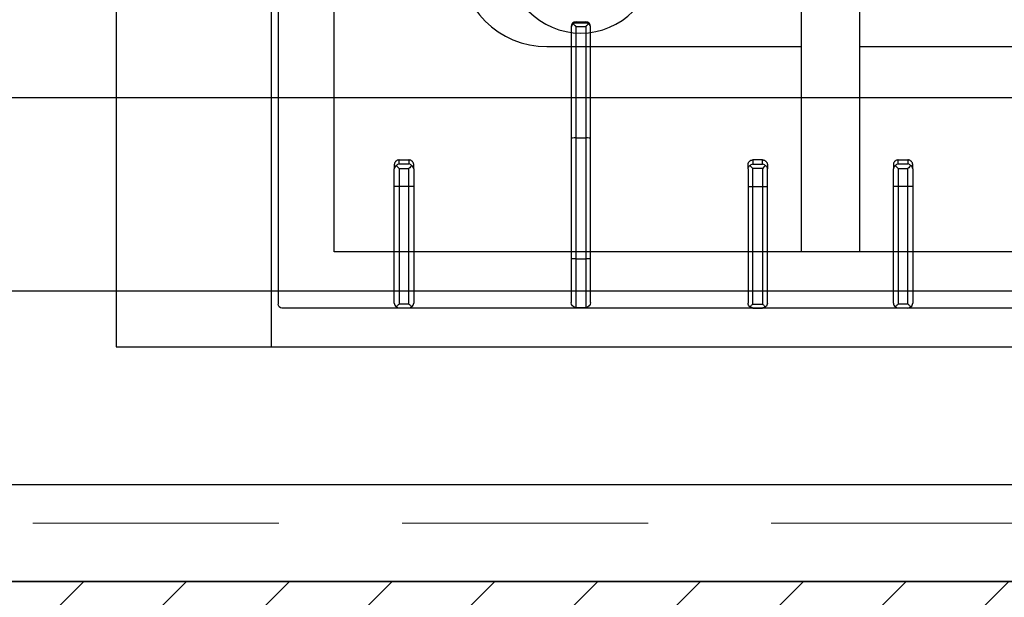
# Model space of a CAD drawing. Header units: millimetres. Extents: x -740 to 33545, y -26688 to 22494.
# Tile 90 of 256: x 9185 to 9236, y 10402 to 10432. Entities that reach past the tile are written whole.
import ezdxf

# ---------------------------------------------------------------- set-up
doc = ezdxf.new("R2010")
doc.units = ezdxf.units.MM
doc.header["$MEASUREMENT"] = 0
doc.linetypes.add('DASHED', pattern=[19.05, 12.7, -6.35])
for name, color, linetype, lineweight in [('A_istniejące ściany', 252, 'Continuous', 35), ('A_wyposażenie', 252, 'Continuous', 9), ('l.wypełnien', 252, 'Continuous', 5)]:
    doc.layers.add(name, color=color, linetype=linetype, lineweight=lineweight)
for name, color, linetype, lineweight, true_color in [('IS_Przyłącze (powrotne)', 5, 'Continuous', 25, 0x0000ff), ('IS_Przyłącze (zasilające)', 1, 'Continuous', 25, 0xff0000), ('IS_Strefa podłóg', 7, 'Continuous', 25, 0x008000), ('IS_Wężownica OChP', 7, 'Continuous', 25, 0x800080)]:
    doc.layers.add(name, color=color, linetype=linetype, lineweight=lineweight, true_color=true_color)
doc.layers.add('PQ_200_2D', color=252, linetype='Continuous')
doc.layers.add('PQ_204_2D', color=252, linetype='Continuous')

# ---------------------------------------------------------------- blocks, each defined once
blk = doc.blocks.new('dfghbnj')
at = {"layer": 'PQ_200_2D', "color": 8}
for p, q in [((5168.38, -17005.72), (5968.38, -17005.72)), ((5968.38, -17005.72), (5968.38, -17660.72))]:
    blk.add_line(p, q, dxfattribs=at)
at = {"layer": 'PQ_204_2D', "color": 8}
for p, q in [((5168.38, -17085.72), (5968.38, -17085.72)), ((5590.38, -17089.22), (5946.38, -17089.22)), ((5948.38, -17657.22), (5948.38, -17091.22)), ((5874.34, -17149.22), (5876.47, -17149.22)), ((5885.62, -17149.22), (5876.47, -17149.22)), ((5945.9, -17149.22), (5885.62, -17149.22)), ((5871.9, -17151.72), (5871.9, -17156.72)), ((5874.01, -17151.72), (5871.9, -17151.72)), ((5874.01, -17156.72), (5874.01, -17151.72)), ((5876.36, -17151.72), (5885.56, -17151.72)), ((5876.36, -17151.72), (5876.36, -17156.72)), ((5885.56, -17151.72), (5946.38, -17151.72)), ((5885.56, -17156.72), (5885.56, -17151.72)), ((5946.38, -17156.72), (5946.38, -17151.72)), ((5948.38, -17156.72), (5948.38, -17151.72)), ((5948.38, -17156.72), (5948.38, -17151.72)), ((5871.9, -17156.72), (5874.01, -17156.72)), ((5876.47, -17159.22), (5874.34, -17159.22)), ((5885.56, -17156.72), (5876.36, -17156.72)), ((5876.47, -17159.22), (5885.62, -17159.22)), ((5946.38, -17156.72), (5885.56, -17156.72)), ((5885.62, -17159.22), (5945.9, -17159.22)), ((5801.11, -17242.37), (5801.11, -17248.56)), ((5803.06, -17240.47), (5803.48, -17240.47)), ((5803.48, -17240.47), (5860.62, -17240.47)), ((5860.62, -17240.47), (5923.06, -17240.47)), ((5923.06, -17242.97), (5923.06, -17240.47)), ((5923.06, -17240.47), (5945.56, -17240.47)), ((5800.56, -17242.97), (5800.56, -17247.97)), ((5801.01, -17242.97), (5800.56, -17242.97)), ((5801.01, -17242.97), (5801.01, -17247.97)), ((5802.92, -17242.97), (5802.92, -17247.97)), ((5860.56, -17242.97), (5802.92, -17242.97)), ((5860.56, -17242.97), (5860.56, -17247.97)), ((5923.06, -17242.97), (5860.56, -17242.97)), ((5923.06, -17242.97), (5923.06, -17247.97)), ((5948.06, -17242.97), (5923.06, -17242.97)), ((5948.06, -17242.97), (5948.06, -17247.97)), ((5800.56, -17247.97), (5801.01, -17247.97)), ((5802.92, -17247.97), (5860.56, -17247.97)), ((5803.48, -17250.47), (5803.06, -17250.47)), ((5860.62, -17250.47), (5803.48, -17250.47)), ((5860.56, -17247.97), (5923.06, -17247.97)), ((5923.06, -17250.47), (5860.62, -17250.47)), ((5923.06, -17250.47), (5923.06, -17247.97)), ((5923.06, -17247.97), (5948.06, -17247.97)), ((5945.56, -17250.47), (5923.06, -17250.47)), ((5876.47, -17331.71), (5874.34, -17331.71)), ((5876.47, -17331.71), (5885.62, -17331.71)), ((5885.62, -17331.71), (5945.9, -17331.71)), ((5871.9, -17339.21), (5871.9, -17334.21)), ((5871.9, -17334.21), (5874.01, -17334.21)), ((5874.01, -17334.21), (5874.01, -17339.21)), ((5885.56, -17334.21), (5876.36, -17334.21)), ((5876.36, -17339.21), (5876.36, -17334.21)), ((5885.56, -17334.21), (5885.56, -17339.21)), ((5946.38, -17334.21), (5885.56, -17334.21)), ((5946.38, -17334.21), (5946.38, -17339.21)), ((5948.38, -17334.21), (5948.38, -17339.21)), ((5948.38, -17334.21), (5948.38, -17339.21)), ((5874.01, -17339.21), (5871.9, -17339.21)), ((5874.34, -17341.71), (5876.47, -17341.71)), ((5876.36, -17339.21), (5885.56, -17339.21)), ((5885.62, -17341.71), (5876.47, -17341.71)), ((5885.56, -17339.21), (5946.38, -17339.21)), ((5945.9, -17341.71), (5885.62, -17341.71)), ((5773.38, -17359.22), (5919.4, -17359.22)), ((5773.38, -17389.22), (5919.4, -17389.22)), ((5871.9, -17409.22), (5871.9, -17414.22)), ((5874.01, -17409.22), (5871.9, -17409.22)), ((5874.01, -17414.22), (5874.01, -17409.22)), ((5874.34, -17406.72), (5876.47, -17406.72)), ((5876.36, -17409.22), (5885.56, -17409.22)), ((5876.36, -17409.22), (5876.36, -17414.22)), ((5885.62, -17406.72), (5876.47, -17406.72)), ((5885.56, -17409.22), (5946.38, -17409.22)), ((5885.56, -17414.22), (5885.56, -17409.22)), ((5945.9, -17406.72), (5885.62, -17406.72)), ((5946.38, -17414.22), (5946.38, -17409.22)), ((5948.38, -17414.22), (5948.38, -17409.22)), ((5948.38, -17414.22), (5948.38, -17409.22)), ((5871.9, -17414.22), (5874.01, -17414.22)), ((5885.56, -17414.22), (5876.36, -17414.22)), ((5946.38, -17414.22), (5885.56, -17414.22)), ((5876.47, -17416.72), (5874.34, -17416.72)), ((5876.47, -17416.72), (5885.62, -17416.72)), ((5885.62, -17416.72), (5945.9, -17416.72))]:
    blk.add_line(p, q, dxfattribs=at)
blk.add_lwpolyline([(5919.4, -17118.2), (5617.36, -17118.2), (5617.36, -17630.24), (5919.4, -17630.24)], close=True, dxfattribs=at)
for points in [[(5723.38, -17359.22), (5723.38, -17227.97, -1), (5813.38, -17227.97), (5813.38, -17359.22)], [(5813.38, -17389.22), (5813.38, -17517.97, -1), (5723.38, -17517.97), (5723.38, -17389.22)]]:
    blk.add_lwpolyline(points, format="xyb", dxfattribs=at)
blk.add_circle((5768.38, -17245.47), 38, dxfattribs=at)
for centre, radius, start, end in [((5946.38, -17091.22), 2, 0, 90), ((5945.56, -17242.97), 2.5, 0, 90), ((5945.56, -17247.97), 2.5, 270, 0)]:
    blk.add_arc(centre, radius, start, end, dxfattribs=at)
at = {"layer": 'PQ_204_2D', "color": 8, "extrusion": (0, 0, -1)}
for centre, major_axis, ratio, start_param, end_param in [((5876.47, -17151.72), (1.92, 1.92), 0.8391, 4.014257, 4.690572), ((5876.47, -17151.72), (0, 2.5), 0.84544, -0.894481, 0), ((5876.47, -17151.72), (-2.5, 2.5), 0.02182, 4.734206, 5.410521), ((5885.62, -17151.72), (0, 2.5), 0.02182, 4.712389, 6.283185), ((5945.9, -17151.72), (0, 2.5), 0.948965, 0, 0.895145), ((5876.47, -17156.72), (-1.92, 1.92), 0.8391, 4.734206, 5.410521), ((5876.47, -17156.72), (2.5, 2.5), 0.02182, 4.014257, 4.690572), ((5876.47, -17156.72), (0, 2.5), 0.84544, 3.141593, 4.036074), ((5885.62, -17156.72), (0, 2.5), 0.02182, 3.141593, 4.712389), ((5945.9, -17156.72), (0, 2.5), 0.948965, 2.246448, 3.141593), ((5803.06, -17242.97), (-2.5, 0), 0.99863, 0, 1.570796), ((5804.48, -17242.97), (3.47, 0), 0.720185, 3.141593, 3.380139), ((5803.48, -17242.97), (0, 2.5), 0.951091, -0.914364, 0), ((5860.62, -17242.97), (0, 2.5), 0.02182, -1.570796, 0), ((5803.06, -17247.97), (-2.5, 0), 0.99863, 4.712389, 6.283185), ((5804.48, -17247.97), (-3.47, 0), 0.720185, -0.238546, 0), ((5803.48, -17247.97), (0, 2.5), 0.951091, 3.141593, 4.055957), ((5860.62, -17247.97), (0, 2.5), 0.02182, 3.141593, 4.712389), ((5876.47, -17409.22), (1.92, 1.92), 0.8391, 4.014257, 4.690572), ((5876.47, -17409.22), (0, 2.5), 0.84544, -0.894481, 0), ((5876.47, -17409.22), (-2.5, 2.5), 0.02182, 4.734206, 5.410521), ((5885.62, -17409.22), (0, 2.5), 0.02182, 4.712389, 6.283185), ((5945.9, -17409.22), (0, 2.5), 0.948965, 0, 0.895145), ((5876.47, -17414.22), (-1.92, 1.92), 0.8391, 4.734206, 5.410521), ((5876.47, -17414.22), (2.5, 2.5), 0.02182, 4.014257, 4.690572), ((5885.62, -17414.22), (0, 2.5), 0.02182, 3.141593, 4.712389), ((5876.47, -17414.22), (0, 2.5), 0.84544, 3.141593, 4.036074), ((5945.9, -17414.22), (0, 2.5), 0.948965, 2.246448, 3.141593)]:
    blk.add_ellipse(centre, major_axis=major_axis, ratio=ratio, start_param=start_param, end_param=end_param, dxfattribs=at)
at = {"layer": 'PQ_204_2D', "color": 8}
for centre, major_axis, ratio, start_param, end_param in [((5876.47, -17334.21), (1.92, 1.92), 0.8391, 1.592613, 2.268928), ((5876.47, -17334.21), (0, 2.5), 0.84544, 0, 0.894481), ((5876.47, -17334.21), (-2.5, 2.5), 0.02182, 0.872665, 1.54898), ((5885.62, -17334.21), (0, 2.5), 0.02182, 0, 1.570796), ((5945.9, -17334.21), (0, 2.5), 0.948965, -0.895145, 0), ((5876.47, -17339.21), (-1.92, 1.92), 0.8391, 0.872665, 1.54898), ((5876.47, -17339.21), (2.5, 2.5), 0.02182, 1.592613, 2.268928), ((5876.47, -17339.21), (0, 2.5), 0.84544, 2.247111, 3.141593), ((5885.62, -17339.21), (0, 2.5), 0.02182, 1.570796, 3.141593), ((5945.9, -17339.21), (0, 2.5), 0.948965, 3.141593, 4.036737)]:
    blk.add_ellipse(centre, major_axis=major_axis, ratio=ratio, start_param=start_param, end_param=end_param, dxfattribs=at)
for points, knots in [([(5871.9, -17151.72), (5871.9, -17151.56), (5871.92, -17151.4), (5871.98, -17151.07), (5872.02, -17150.91), (5872.15, -17150.61), (5872.23, -17150.46), (5872.41, -17150.18), (5872.51, -17150.06), (5872.72, -17149.84), (5872.85, -17149.73), (5873.11, -17149.55), (5873.26, -17149.47), (5873.56, -17149.34), (5873.71, -17149.29), (5874.03, -17149.23), (5874.18, -17149.22), (5874.34, -17149.22)], [15.096253, 15.096253, 15.096253, 15.096253, 15.567018, 15.567018, 16.037783, 16.037783, 16.508548, 16.508548, 16.979314, 16.979314, 17.45135, 17.45135, 17.923386, 17.923386, 18.395422, 18.395422, 18.867458, 18.867458, 18.867458, 18.867458]), ([(5946.38, -17151.72), (5946.51, -17151.57), (5946.64, -17151.42), (5946.91, -17151.12), (5947.04, -17150.97), (5947.38, -17150.58), (5947.58, -17150.36), (5947.76, -17150.15)], [0, 0, 0, 0, 0.576945, 0.576945, 1.153889, 1.153889, 2.068716, 2.068716, 2.068716, 2.068716]), ([(5947.76, -17150.15), (5947.93, -17150.36), (5948.07, -17150.58), (5948.23, -17150.97), (5948.28, -17151.12), (5948.35, -17151.42), (5948.37, -17151.57), (5948.38, -17151.72)], [11.858599, 11.858599, 11.858599, 11.858599, 12.773425, 12.773425, 13.35037, 13.35037, 13.927314, 13.927314, 13.927314, 13.927314]), ([(5874.34, -17159.22), (5874.18, -17159.22), (5874.03, -17159.2), (5873.71, -17159.14), (5873.56, -17159.09), (5873.26, -17158.96), (5873.11, -17158.88), (5872.85, -17158.7), (5872.72, -17158.59), (5872.51, -17158.37), (5872.41, -17158.25), (5872.23, -17157.97), (5872.15, -17157.83), (5872.02, -17157.52), (5871.98, -17157.36), (5871.92, -17157.03), (5871.9, -17156.87), (5871.9, -17156.72)], [3.776921, 3.776921, 3.776921, 3.776921, 4.248957, 4.248957, 4.720993, 4.720993, 5.193029, 5.193029, 5.665065, 5.665065, 6.135831, 6.135831, 6.606596, 6.606596, 7.077361, 7.077361, 7.548126, 7.548126, 7.548126, 7.548126]), ([(5947.76, -17158.28), (5947.58, -17158.08), (5947.38, -17157.85), (5947.04, -17157.46), (5946.91, -17157.31), (5946.64, -17157.01), (5946.51, -17156.86), (5946.38, -17156.72)], [11.858599, 11.858599, 11.858599, 11.858599, 12.773425, 12.773425, 13.35037, 13.35037, 13.927314, 13.927314, 13.927314, 13.927314]), ([(5948.38, -17156.72), (5948.37, -17156.86), (5948.35, -17157.01), (5948.28, -17157.31), (5948.23, -17157.46), (5948.07, -17157.85), (5947.93, -17158.08), (5947.76, -17158.28)], [0, 0, 0, 0, 0.576945, 0.576945, 1.153889, 1.153889, 2.068716, 2.068716, 2.068716, 2.068716]), ([(5801.6, -17241.44), (5801.44, -17241.63), (5801.31, -17241.85), (5801.18, -17242.17), (5801.14, -17242.27), (5801.11, -17242.37)], [11.917214, 11.917214, 11.917214, 11.917214, 12.775852, 12.775852, 13.165698, 13.165698, 13.165698, 13.165698]), ([(5802.92, -17242.97), (5802.92, -17242.96), (5802.92, -17242.96), (5802.92, -17242.96), (5802.92, -17242.96), (5802.92, -17242.96), (5802.92, -17242.96), (5802.92, -17242.96), (5802.92, -17242.96), (5802.91, -17242.96), (5802.91, -17242.95), (5802.91, -17242.95), (5802.9, -17242.94), (5802.89, -17242.93), (5802.88, -17242.92), (5802.86, -17242.89), (5802.84, -17242.87), (5802.78, -17242.81), (5802.74, -17242.76), (5802.62, -17242.63), (5802.53, -17242.52), (5802.34, -17242.31), (5802.25, -17242.2), (5802.06, -17241.98), (5801.96, -17241.87), (5801.78, -17241.66), (5801.69, -17241.55), (5801.6, -17241.44)], [8.18857, 8.18857, 8.18857, 8.18857, 8.190334, 8.190334, 8.192098, 8.192098, 8.195626, 8.195626, 8.202682, 8.202682, 8.216794, 8.216794, 8.245018, 8.245018, 8.301466, 8.301466, 8.414361, 8.414361, 8.640152, 8.640152, 9.091733, 9.091733, 9.543315, 9.543315, 9.994896, 9.994896, 10.458359, 10.458359, 10.458359, 10.458359]), ([(5801.11, -17248.56), (5801.14, -17248.66), (5801.18, -17248.76), (5801.31, -17249.08), (5801.44, -17249.3), (5801.6, -17249.49)], [0.764042, 0.764042, 0.764042, 0.764042, 1.153889, 1.153889, 2.012527, 2.012527, 2.012527, 2.012527]), ([(5801.6, -17249.49), (5801.69, -17249.38), (5801.78, -17249.27), (5801.96, -17249.06), (5802.06, -17248.95), (5802.25, -17248.73), (5802.34, -17248.62), (5802.53, -17248.41), (5802.62, -17248.3), (5802.74, -17248.17), (5802.78, -17248.12), (5802.84, -17248.06), (5802.86, -17248.04), (5802.88, -17248.01), (5802.89, -17248), (5802.9, -17247.99), (5802.91, -17247.98), (5802.91, -17247.98), (5802.91, -17247.98), (5802.92, -17247.97), (5802.92, -17247.97), (5802.92, -17247.97), (5802.92, -17247.97), (5802.92, -17247.97), (5802.92, -17247.97), (5802.92, -17247.97), (5802.92, -17247.97), (5802.92, -17247.97)], [5.918265, 5.918265, 5.918265, 5.918265, 6.381728, 6.381728, 6.833309, 6.833309, 7.284891, 7.284891, 7.736472, 7.736472, 7.962263, 7.962263, 8.075158, 8.075158, 8.131606, 8.131606, 8.15983, 8.15983, 8.173942, 8.173942, 8.180998, 8.180998, 8.184526, 8.184526, 8.18629, 8.18629, 8.188054, 8.188054, 8.188054, 8.188054]), ([(5874.34, -17331.71), (5874.18, -17331.71), (5874.03, -17331.73), (5873.71, -17331.79), (5873.56, -17331.84), (5873.26, -17331.97), (5873.11, -17332.05), (5872.85, -17332.23), (5872.72, -17332.34), (5872.51, -17332.56), (5872.41, -17332.68), (5872.23, -17332.96), (5872.15, -17333.1), (5872.02, -17333.41), (5871.98, -17333.57), (5871.92, -17333.9), (5871.9, -17334.06), (5871.9, -17334.21)], [3.776921, 3.776921, 3.776921, 3.776921, 4.248957, 4.248957, 4.720993, 4.720993, 5.193029, 5.193029, 5.665065, 5.665065, 6.135831, 6.135831, 6.606596, 6.606596, 7.077361, 7.077361, 7.548126, 7.548126, 7.548126, 7.548126]), ([(5947.76, -17332.65), (5947.58, -17332.86), (5947.38, -17333.08), (5947.04, -17333.47), (5946.91, -17333.62), (5946.64, -17333.92), (5946.51, -17334.07), (5946.38, -17334.21)], [11.858599, 11.858599, 11.858599, 11.858599, 12.773425, 12.773425, 13.35037, 13.35037, 13.927314, 13.927314, 13.927314, 13.927314]), ([(5948.38, -17334.21), (5948.37, -17334.07), (5948.35, -17333.92), (5948.28, -17333.62), (5948.23, -17333.47), (5948.07, -17333.08), (5947.93, -17332.86), (5947.76, -17332.65)], [0, 0, 0, 0, 0.576945, 0.576945, 1.153889, 1.153889, 2.068716, 2.068716, 2.068716, 2.068716]), ([(5871.9, -17339.21), (5871.9, -17339.37), (5871.92, -17339.53), (5871.98, -17339.86), (5872.02, -17340.02), (5872.15, -17340.33), (5872.23, -17340.47), (5872.41, -17340.75), (5872.51, -17340.87), (5872.72, -17341.09), (5872.85, -17341.2), (5873.11, -17341.38), (5873.26, -17341.46), (5873.56, -17341.59), (5873.71, -17341.64), (5874.03, -17341.7), (5874.18, -17341.71), (5874.34, -17341.71)], [15.096253, 15.096253, 15.096253, 15.096253, 15.567018, 15.567018, 16.037783, 16.037783, 16.508548, 16.508548, 16.979314, 16.979314, 17.45135, 17.45135, 17.923386, 17.923386, 18.395422, 18.395422, 18.867458, 18.867458, 18.867458, 18.867458]), ([(5946.38, -17339.21), (5946.51, -17339.36), (5946.64, -17339.51), (5946.91, -17339.81), (5947.04, -17339.96), (5947.38, -17340.35), (5947.58, -17340.57), (5947.76, -17340.78)], [0, 0, 0, 0, 0.576945, 0.576945, 1.153889, 1.153889, 2.068716, 2.068716, 2.068716, 2.068716]), ([(5947.76, -17340.78), (5947.93, -17340.57), (5948.07, -17340.35), (5948.23, -17339.96), (5948.28, -17339.81), (5948.35, -17339.51), (5948.37, -17339.36), (5948.38, -17339.21)], [11.858599, 11.858599, 11.858599, 11.858599, 12.773425, 12.773425, 13.35037, 13.35037, 13.927314, 13.927314, 13.927314, 13.927314]), ([(5871.9, -17409.22), (5871.9, -17409.06), (5871.92, -17408.9), (5871.98, -17408.57), (5872.02, -17408.41), (5872.15, -17408.11), (5872.23, -17407.96), (5872.41, -17407.68), (5872.51, -17407.56), (5872.72, -17407.34), (5872.85, -17407.23), (5873.11, -17407.05), (5873.26, -17406.97), (5873.56, -17406.84), (5873.71, -17406.79), (5874.03, -17406.73), (5874.18, -17406.72), (5874.34, -17406.72)], [15.096253, 15.096253, 15.096253, 15.096253, 15.567018, 15.567018, 16.037783, 16.037783, 16.508548, 16.508548, 16.979314, 16.979314, 17.45135, 17.45135, 17.923386, 17.923386, 18.395422, 18.395422, 18.867458, 18.867458, 18.867458, 18.867458]), ([(5946.38, -17409.22), (5946.51, -17409.07), (5946.64, -17408.92), (5946.91, -17408.62), (5947.04, -17408.47), (5947.38, -17408.08), (5947.58, -17407.86), (5947.76, -17407.65)], [0, 0, 0, 0, 0.576945, 0.576945, 1.153889, 1.153889, 2.068716, 2.068716, 2.068716, 2.068716]), ([(5947.76, -17407.65), (5947.93, -17407.86), (5948.07, -17408.08), (5948.23, -17408.47), (5948.28, -17408.62), (5948.35, -17408.92), (5948.37, -17409.07), (5948.38, -17409.22)], [11.858599, 11.858599, 11.858599, 11.858599, 12.773425, 12.773425, 13.35037, 13.35037, 13.927314, 13.927314, 13.927314, 13.927314]), ([(5874.34, -17416.72), (5874.18, -17416.72), (5874.03, -17416.7), (5873.71, -17416.64), (5873.56, -17416.59), (5873.26, -17416.46), (5873.11, -17416.38), (5872.85, -17416.2), (5872.72, -17416.09), (5872.51, -17415.87), (5872.41, -17415.75), (5872.23, -17415.47), (5872.15, -17415.33), (5872.02, -17415.02), (5871.98, -17414.86), (5871.92, -17414.54), (5871.9, -17414.37), (5871.9, -17414.22)], [3.776921, 3.776921, 3.776921, 3.776921, 4.248957, 4.248957, 4.720993, 4.720993, 5.193029, 5.193029, 5.665065, 5.665065, 6.135831, 6.135831, 6.606596, 6.606596, 7.077361, 7.077361, 7.548126, 7.548126, 7.548126, 7.548126]), ([(5947.76, -17415.78), (5947.58, -17415.58), (5947.38, -17415.35), (5947.04, -17414.96), (5946.91, -17414.81), (5946.64, -17414.51), (5946.51, -17414.36), (5946.38, -17414.22)], [11.858599, 11.858599, 11.858599, 11.858599, 12.773425, 12.773425, 13.35037, 13.35037, 13.927314, 13.927314, 13.927314, 13.927314]), ([(5948.38, -17414.22), (5948.37, -17414.36), (5948.35, -17414.51), (5948.28, -17414.81), (5948.23, -17414.96), (5948.07, -17415.35), (5947.93, -17415.58), (5947.76, -17415.78)], [0, 0, 0, 0, 0.576945, 0.576945, 1.153889, 1.153889, 2.068716, 2.068716, 2.068716, 2.068716])]:
    blk.add_open_spline(points, degree=3, knots=knots, dxfattribs=at)

msp = doc.modelspace()

# ---------------------------------------------------------------- hatches: boundary and pattern name
at = {"layer": 'l.wypełnien'}
h = msp.add_hatch(dxfattribs=at)
h.set_pattern_fill('ANSI31', color=256, scale=30, style=0)
h.paths.add_polyline_path([(8887.185, 10284.836), (8887.185, 10539.796), (8932.185, 10539.796), (8932.185, 10402.523), (9059.57, 10402.523), (9368.185, 10402.523), (9394.225, 10402.523), (9416.719, 10402.523), (9416.719, 10359.343), (9405.312, 10359.343), (9376.249, 10359.343), (8932.185, 10359.343), (8932.185, 10284.836)])
h.paths.add_polyline_path([(9871.185, 10801.99), (9871.185, 10791.99), (9878.225, 10791.99), (9890.225, 10791.99), (10052.225, 10791.99), (10052.225, 10564.523), (10066.225, 10564.523), (10066.225, 10705.995), (10066.225, 10711.926), (10066.225, 10711.985), (10066.225, 10728.735), (10066.225, 10765.235), (10066.225, 10775.995), (10066.225, 10781.926), (10066.225, 10781.985), (10066.225, 10781.926), (10066.225, 10775.995), (10066.222, 10775.995), (10066.225, 10781.926), (10066.225, 10781.985), (10066.225, 10791.99), (10125.492, 10791.99), (10125.492, 10808.076), (10125.492, 10819.93), (10125.492, 10834.323), (10058.805, 10834.323), (9924.185, 10834.323), (9924.185, 10862.323), (9879.185, 10862.323), (9879.185, 10834.323), (9871.185, 10834.323), (9871.185, 10801.99)])
h.paths.add_polyline_path([(9570.472, 10794.523), (9731.225, 10794.523), (9731.225, 10731.523), (9748.225, 10731.523), (9748.225, 10793.99), (9768.185, 10793.99), (9768.185, 10801.99), (9781.185, 10801.99), (9781.185, 10834.323), (9769.779, 10834.323), (9645.185, 10834.323), (9645.185, 10833.523), (9604.185, 10833.523), (9570.472, 10833.523)])
h.paths.add_polyline_path([(9394.225, 10794.523), (9428.472, 10794.523), (9428.472, 10833.523), (9388.185, 10833.523), (9388.185, 10794.523), (9394.225, 10794.523)])
h.paths.add_polyline_path([(9428.472, 10794.523), (9428.472, 10833.523), (9448.472, 10833.523), (9448.472, 10794.523)])
h.paths.add_polyline_path([(9550.472, 10794.523), (9570.472, 10794.523), (9570.472, 10833.523), (9550.472, 10833.523)])
h.paths.add_polyline_path([(9368.185, 10794.523), (9388.185, 10794.523), (9388.185, 10833.523), (9368.185, 10833.523)])
h.paths.add_polyline_path([(9604.185, 10833.523), (9604.185, 10849.323), (9645.185, 10849.323), (9645.185, 10833.523)])
h.paths.add_polyline_path([(9368.185, 10422.523), (9368.185, 10402.523), (9394.225, 10402.523), (9394.225, 10422.523)])
h.paths.add_polyline_path([(9368.185, 10774.523), (9394.225, 10774.523), (9394.225, 10794.523), (9368.185, 10794.523)])

# ---------------------------------------------------------------- linework, layer by layer
at = {"layer": 'A_istniejące ściany'}
msp.add_lwpolyline([(9368.185, 10402.523), (9059.57, 10402.523), (8932.185, 10402.523)], dxfattribs=at)
at = {"layer": 'A_wyposażenie', "linetype": 'DASHED'}
msp.add_lwpolyline([(9090.185, 10405.523), (9270.185, 10405.523), (9270.211, 10680.023), (9090.185, 10680.023)], close=True, dxfattribs=at)
at = {"layer": 'IS_Przyłącze (powrotne)', "color": 12, "true_color": 0xc80000, "transparency": 33554687, "extrusion": (0, 0, -1)}
msp.add_lwpolyline([(-9749.341, 10398.319), (-9748.704, 10398.319, 0.414214), (-9748.091, 10398.931), (-9748.091, 10399.589), (-9748.091, 10403.631, -0.414214), (-9744.208, 10407.514), (-9407.448, 10407.513, 0.414205), (-9399.448, 10415.513), (-9399.447, 10419.514, -0.414205), (-9391.447, 10427.514), (-9371.246, 10427.514, -0.414221), (-9363.246, 10419.514), (-9363.246, 10415.514, 0.414222), (-9355.246, 10407.513), (-9159.779, 10407.513), (-9048.529, 10407.513)], format="xyb", dxfattribs=at)
at = {"layer": 'IS_Przyłącze (zasilające)', "color": 12, "true_color": 0xc80000, "transparency": 33554687}
msp.add_lwpolyline([(9749.341, 10396.319), (9749.979, 10396.319, 0.414214), (9750.591, 10396.931), (9750.591, 10399.589), (9750.591, 10427.695, 0.422504), (9742.366, 10435.692), (9729.06, 10435.316, 0.405972), (9721.286, 10427.319), (9721.286, 10425.514, -0.414213), (9713.286, 10417.514), (9417.447, 10417.513, -0.414205), (9409.447, 10425.513), (9409.447, 10429.514, 0.414207), (9401.447, 10437.514), (9361.246, 10437.514, 0.41422), (9353.246, 10429.513), (9353.246, 10425.514, -0.414222), (9345.246, 10417.513), (9159.779, 10417.513), (9053.529, 10417.513)], format="xyb", dxfattribs=at)
at = {"layer": 'IS_Strefa podłóg', "extrusion": (0, 0, -1)}
msp.add_lwpolyline([(-9368.246, 10402.513), (-8932.279, 10402.513), (-8932.279, 10794.512), (-9259.266, 10794.512), (-9259.266, 10821.521), (-9368.287, 10821.518), (-9368.287, 10774.513), (-9394.486, 10774.513), (-9394.486, 10794.515), (-9431.62, 10794.515), (-9431.62, 10604.513), (-9368.241, 10604.513)], close=True, dxfattribs=at)
at = {"layer": 'IS_Wężownica OChP', "color": 9, "true_color": 0xc8c8c8, "transparency": 33554687, "extrusion": (0, 0, -1)}
msp.add_lwpolyline([(-9355.287, 10816.518), (-9272.267, 10816.521, -0.414223), (-9264.267, 10808.521), (-9264.267, 10797.511, 0.414214), (-9256.267, 10789.511), (-9172.779, 10789.511, -0.414214), (-9164.779, 10781.511), (-9164.779, 10435.514, -0.414214), (-9172.779, 10427.514), (-9335.246, 10427.514, -0.414223)], format="xyb", dxfattribs=at)

# ---------------------------------------------------------------- block references
at = {"layer": 'A_wyposażenie', "xscale": -0.09999999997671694, "yscale": 0.09999999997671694, "zscale": 0.1, "rotation": 90}
msp.add_blockref('dfghbnj', (7489.164, 11011.478), dxfattribs=at)

doc.saveas('drawing.dxf')
